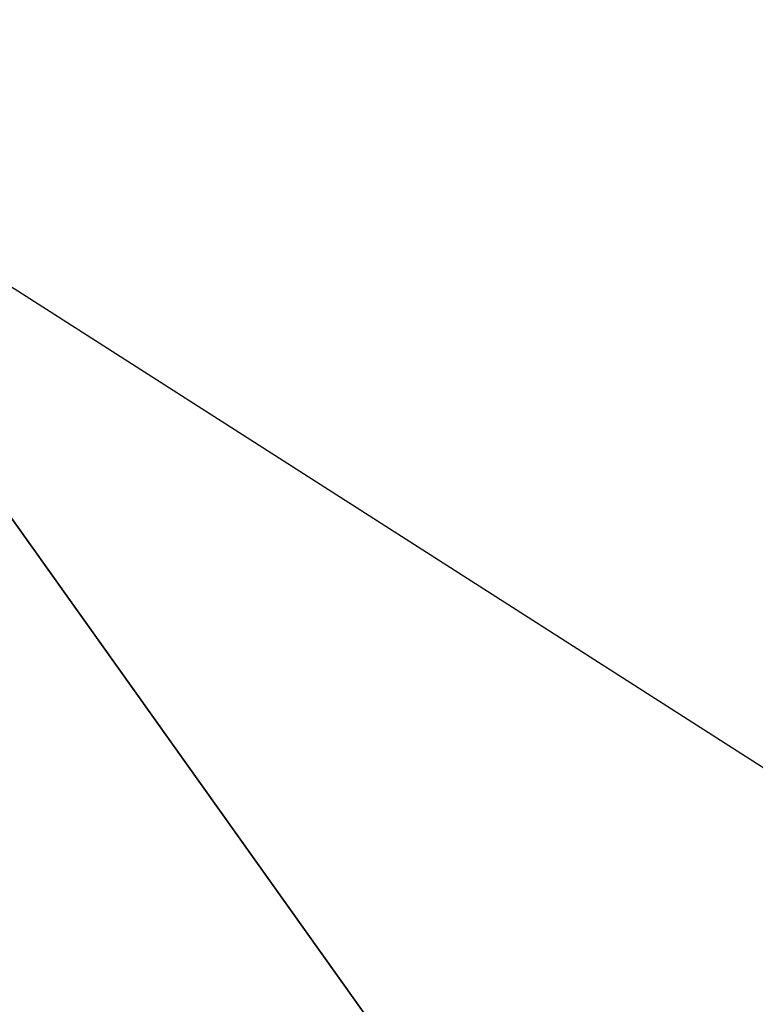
# Model space of a CAD drawing. Header units: millimetres. Extents: x 0 to 195, y 0 to 225.
# Tile 127 of 206: x 47.08957 to 47.09474, y 47.18226 to 47.18919. Entities that reach past the tile are written whole.
import ezdxf

# ---------------------------------------------------------------- set-up
doc = ezdxf.new("R2010")
doc.units = ezdxf.units.MM
doc.header["$LTSCALE"] = 25.4
doc.layers.get('0').update_dxf_attribs({"true_color": 0xff5454})

# ---------------------------------------------------------------- blocks, each defined once
blk = doc.blocks.new('TYBR-4685.STL')
at = {"color": 0}
mesh = blk.add_polyface(dxfattribs=at)
corners = [(86.2242355, 70.625824, 908.2688599), (85.6731262, 71.862236, 905.642334), (86.8211975, 70.8701401, 908.2263184)]
mesh.append_faces([[corners[k] for k in face] for face in [(0, 1, 2)]], dxfattribs={"color": 0})
mesh = blk.add_polyface(dxfattribs=at)
corners = [(86.4434814, 69.4895859, 910.1986084), (85.7462845, 70.6000824, 908.3967896), (86.2242355, 70.625824, 908.2688599)]
mesh.append_faces([[corners[k] for k in face] for face in [(0, 1, 2)]], dxfattribs={"color": 0})
mesh = blk.add_polyface(dxfattribs=at)
corners = [(87.8312073, 68.3706436, 911.5591431), (86.2242355, 70.625824, 908.2688599), (87.4779739, 69.8239594, 909.9238281)]
mesh.append_faces([[corners[k] for k in face] for face in [(0, 1, 2)]], dxfattribs={"color": 0})
mesh = blk.add_polyface(dxfattribs=at)
corners = [(87.8312073, 68.3706436, 911.5591431), (86.4434814, 69.4895859, 910.1986084), (86.2242355, 70.625824, 908.2688599)]
mesh.append_faces([[corners[k] for k in face] for face in [(0, 1, 2)]], dxfattribs={"color": 0})

msp = doc.modelspace()

# ---------------------------------------------------------------- block references
at = {"color": 250, "true_color": 0x2c2c2c}
msp.add_blockref('TYBR-4685.STL', (-39.1368561, -23.437149), dxfattribs=at)

doc.saveas('drawing.dxf')
